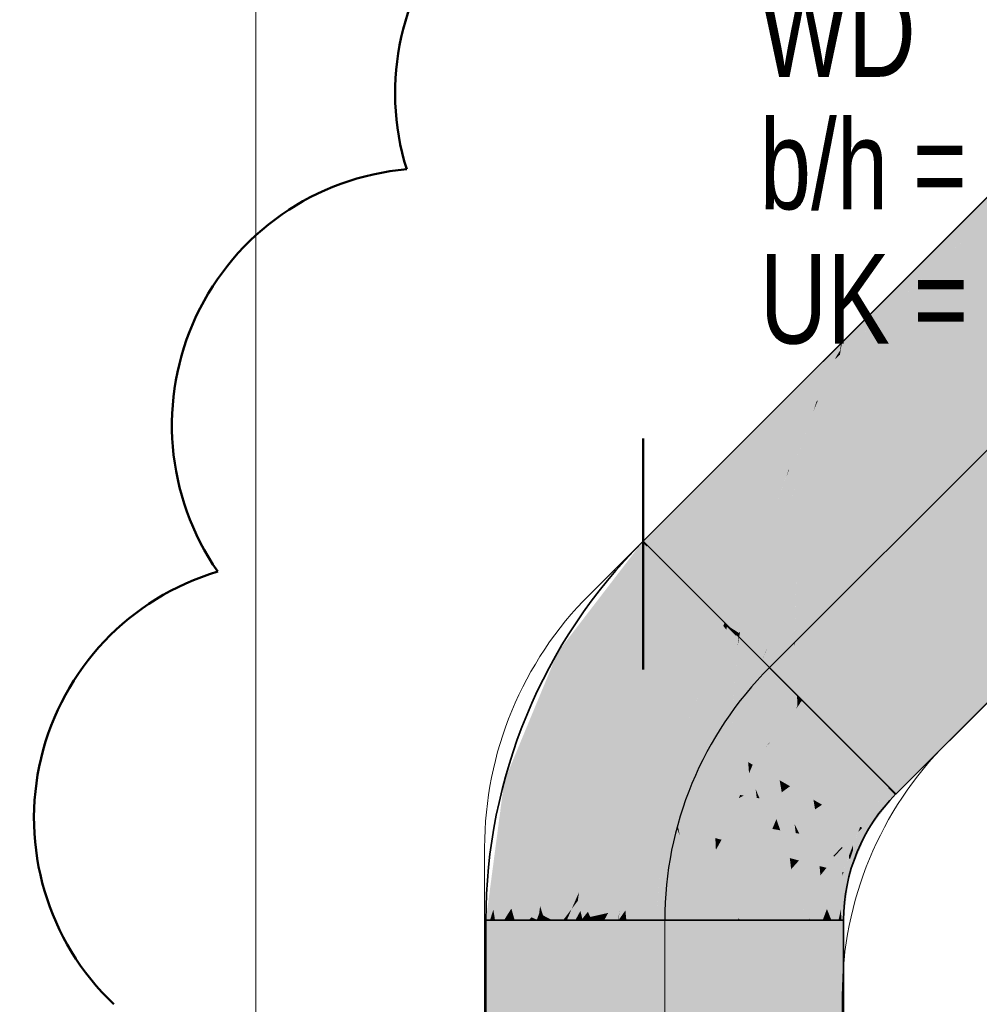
# Model space of a CAD drawing. Extents: x -357 to 533, y -64 to 530.
# Tile 80 of 135: x -93 to -72, y 267 to 289. Entities that reach past the tile are written whole.
import ezdxf
from ezdxf.lldxf.tags import DXFTag

# ---------------------------------------------------------------- set-up
doc = ezdxf.new("R2010")
doc.units = 0
doc.layers.get('0').update_dxf_attribs({"lineweight": 35})
for name, color, linetype, lineweight in [('5_EG-DURCHBRÜCHE', 7, 'Continuous', 25), ('5_EG-HLSE', 7, 'Continuous', 25), ('5_EG-NEU', 7, 'Continuous', 25), ('L_Index', 7, 'Continuous', 50)]:
    doc.layers.add(name, color=color, linetype=linetype, lineweight=lineweight)
for name, color, linetype, lineweight, true_color in [('L_Fortluft', 7, 'Continuous', 35, 0x993300), ('L_Fortluft-Shading', 7, 'Continuous', 35, 0x993300), ('X_Aenderungen', 4, 'Continuous', 50, 0x00ffff)]:
    doc.layers.add(name, color=color, linetype=linetype, lineweight=lineweight, true_color=true_color)
doc.styles.get("Standard").update_dxf_attribs({"font": 'arial.ttf'})
tags = doc.linetypes.add('ALL_S14', pattern=[0.002, 0.001, -0.001]).pattern_tags.tags
tags[6:7] = [DXFTag(74, 4), DXFTag(75, 0), DXFTag(340, '0'), DXFTag(46, 1.0), DXFTag(50, 0.0), DXFTag(44, 0.0), DXFTag(45, 0.0)]
tags[4:5] = [DXFTag(74, 4), DXFTag(75, 0), DXFTag(340, '0'), DXFTag(46, 1.0), DXFTag(50, 0.0), DXFTag(44, 0.0), DXFTag(45, 0.0)]
tags = doc.linetypes.add('ALL_S17', pattern=[0.0005, 0, -0.0005]).pattern_tags.tags
tags[6:7] = [DXFTag(74, 4), DXFTag(75, 0), DXFTag(340, '0'), DXFTag(46, 1.0), DXFTag(50, 0.0), DXFTag(44, 0.0), DXFTag(45, 0.0)]
tags[4:5] = [DXFTag(74, 4), DXFTag(75, 0), DXFTag(340, '0'), DXFTag(46, 1.0), DXFTag(50, 0.0), DXFTag(44, 0.0), DXFTag(45, 0.0)]
tags = doc.linetypes.add('STRICHPUNKT2', pattern=[12.7, 6.35, -3.175, 0, -3.175]).pattern_tags.tags
tags[10:11] = [DXFTag(74, 4), DXFTag(75, 0), DXFTag(340, '0'), DXFTag(46, 0.0), DXFTag(50, 0.0), DXFTag(44, 0.0), DXFTag(45, 0.0)]
tags[8:9] = [DXFTag(74, 4), DXFTag(75, 0), DXFTag(340, '0'), DXFTag(46, 0.0), DXFTag(50, 0.0), DXFTag(44, 0.0), DXFTag(45, 0.0)]
tags[6:7] = [DXFTag(74, 4), DXFTag(75, 0), DXFTag(340, '0'), DXFTag(46, 0.0), DXFTag(50, 0.0), DXFTag(44, 0.0), DXFTag(45, 0.0)]
tags[4:5] = [DXFTag(74, 4), DXFTag(75, 0), DXFTag(340, '0'), DXFTag(46, 0.0), DXFTag(50, 0.0), DXFTag(44, 0.0), DXFTag(45, 0.0)]

# ---------------------------------------------------------------- blocks, each defined once
blk = doc.blocks.new('Shading-A06HSW5YNL', base_point=(-74.685, 282.183))
at = {"layer": 'L_Fortluft-Shading', "color": 28, "true_color": 0x561c00}
for points in [[(-74.728, 281.947), (-69.206, 287.469), (-74.685, 282.183), (-69.303, 287.565)], [(-74.725, 282.009), (-74.717, 282.151), (-75.202, 281.474), (-79.137, 277.731)], [(-74.693, 282.141), (-74.717, 282.151), (-74.714, 282.027), (-74.725, 282.009)], [(-74.685, 282.183), (-74.717, 282.151), (-74.693, 282.141)], [(-74.725, 282.009), (-75.202, 281.474), (-74.823, 281.853)], [(-74.728, 281.947), (-74.725, 282.009), (-74.823, 281.853)], [(-74.725, 282.009), (-74.728, 281.947), (-74.714, 282.027)], [(-63.646, 281.908), (-63.742, 282.005), (-73.48, 272.074), (-73.576, 272.171)], [(-75.202, 281.474), (-79.137, 277.731), (-79.088, 277.683)], [(-79.04, 277.635), (-75.202, 281.474), (-79.088, 277.683)]]:
    blk.add_solid(points, dxfattribs=at)
at = {"layer": 'L_Fortluft-Shading', "color": 26, "true_color": 0x692300}
for points in [[(-74.731, 281.908), (-68.966, 287.228), (-74.728, 281.947), (-69.206, 287.469)], [(-75.125, 280.985), (-68.924, 287.186), (-74.838, 281.809), (-68.966, 287.228)], [(-73.576, 272.171), (-63.742, 282.005), (-67.874, 278.438), (-64.025, 282.287)], [(-75.102, 281.181), (-74.838, 281.809), (-78.758, 277.352), (-75.202, 281.474)], [(-74.823, 281.853), (-75.202, 281.474), (-74.838, 281.809)], [(-74.935, 281.53), (-74.838, 281.809), (-75.102, 281.181)], [(-74.728, 281.947), (-74.823, 281.853), (-74.731, 281.908), (-74.838, 281.809)], [(-78.758, 277.352), (-75.202, 281.474), (-79.04, 277.635)], [(-75.025, 281.27), (-74.935, 281.53), (-75.226, 280.884), (-75.102, 281.181)], [(-75.102, 281.181), (-78.758, 277.352), (-75.259, 280.851)], [(-75.226, 280.884), (-75.102, 281.181), (-75.259, 280.851)], [(-75.226, 280.884), (-75.125, 280.985), (-75.025, 281.27)], [(-67.874, 278.438), (-73.859, 272.453), (-73.637, 272.231)], [(-73.576, 272.171), (-67.874, 278.438), (-73.637, 272.231)]]:
    blk.add_solid(points, dxfattribs=at)
at = {"layer": 'L_Fortluft-Shading', "color": 26, "true_color": 0x7b2900}
for points in [[(-75.384, 279.827), (-68.474, 286.737), (-75.125, 280.985), (-68.924, 287.186)], [(-73.865, 272.459), (-73.859, 272.453), (-72.758, 274.453), (-64.474, 282.737)], [(-73.859, 272.453), (-67.874, 278.438), (-64.474, 282.737), (-64.282, 282.544)], [(-67.874, 278.438), (-64.025, 282.287), (-64.282, 282.544)], [(-75.226, 280.884), (-75.297, 280.214), (-75.125, 280.985)], [(-78.758, 277.352), (-75.33, 280.635), (-75.259, 280.851)], [(-75.226, 280.884), (-75.752, 279.459), (-75.297, 280.214), (-75.51, 279.701)], [(-75.433, 280.323), (-75.226, 280.884), (-75.33, 280.635)], [(-75.33, 280.635), (-75.226, 280.884), (-75.259, 280.851)], [(-78.758, 277.352), (-75.884, 279.331), (-75.33, 280.635), (-75.587, 280.021)], [(-75.871, 279.34), (-75.356, 280.556), (-75.587, 280.021)], [(-75.871, 279.34), (-75.585, 279.912), (-75.356, 280.556), (-75.433, 280.323)], [(-75.356, 280.556), (-75.33, 280.635), (-75.587, 280.021)], [(-75.51, 279.701), (-75.384, 279.827), (-75.297, 280.214)], [(-75.884, 279.331), (-75.871, 279.34), (-75.587, 280.021)], [(-75.871, 279.34), (-75.752, 279.459), (-75.585, 279.912)], [(-78.308, 276.903), (-75.887, 279.324), (-78.758, 277.352), (-75.884, 279.331)], [(-75.887, 279.324), (-75.871, 279.34), (-75.884, 279.331)], [(-74.308, 272.903), (-73.865, 272.459), (-72.758, 274.453)]]:
    blk.add_solid(points, dxfattribs=at)
at = {"layer": 'L_Fortluft-Shading', "color": 26, "true_color": 0x892d00}
for points in [[(-75.519, 278.52), (-67.889, 286.151), (-75.256, 279.955), (-68.474, 286.737)], [(-72.758, 274.453), (-64.474, 282.737), (-70.308, 278.074), (-65.06, 283.322)], [(-75.997, 278.042), (-75.583, 278.457), (-75.51, 279.701), (-75.384, 279.827)], [(-75.384, 279.827), (-75.583, 278.457), (-75.256, 279.955), (-75.519, 278.52)], [(-75.51, 279.701), (-75.752, 279.459), (-75.642, 279.252), (-76.069, 278.221)], [(-76.069, 278.221), (-75.752, 279.459), (-76.562, 277.478), (-75.871, 279.34)], [(-77.722, 276.317), (-75.887, 279.324), (-78.308, 276.903)], [(-77.722, 276.317), (-76.353, 278.041), (-75.887, 279.324), (-75.935, 279.169)], [(-76.069, 278.221), (-76.155, 277.885), (-75.642, 279.252), (-75.997, 278.042)], [(-75.935, 279.169), (-75.871, 279.34), (-75.887, 279.324)], [(-76.069, 278.221), (-76.562, 277.478), (-76.246, 277.794)], [(-76.155, 277.885), (-76.069, 278.221), (-76.246, 277.794)], [(-74.315, 272.909), (-70.308, 278.074), (-73.085, 275.298)], [(-74.315, 272.909), (-74.308, 272.903), (-70.308, 278.074), (-72.758, 274.453)], [(-76.353, 278.041), (-77.722, 276.317), (-76.721, 277.319)], [(-76.562, 277.478), (-76.353, 278.041), (-76.721, 277.319)], [(-74.894, 273.489), (-74.315, 272.909), (-73.085, 275.298)]]:
    blk.add_solid(points, dxfattribs=at)
at = {"layer": 'L_Fortluft-Shading', "color": 24, "true_color": 0x933100}
for points in [[(-75.685, 276.99), (-67.206, 285.469), (-75.519, 278.52), (-67.889, 286.151)], [(-70.308, 278.074), (-65.06, 283.322), (-66.698, 283.049), (-65.742, 284.005)], [(-73.085, 275.298), (-70.308, 278.074), (-70.233, 279.514), (-66.698, 283.049)], [(-75.576, 274.171), (-74.894, 273.489), (-70.233, 279.514), (-73.085, 275.298)], [(-75.583, 278.457), (-75.708, 276.967), (-75.519, 278.52), (-75.685, 276.99)], [(-76.304, 276.371), (-75.708, 276.967), (-75.997, 278.042), (-75.583, 278.457)], [(-76.408, 276.267), (-76.155, 277.885), (-76.767, 275.909), (-76.246, 277.794)], [(-76.155, 277.885), (-76.408, 276.267), (-75.997, 278.042), (-76.304, 276.371)], [(-76.532, 276.757), (-76.246, 277.794), (-76.996, 275.679), (-76.562, 277.478)], [(-76.996, 275.679), (-76.562, 277.478), (-77.25, 275.844), (-76.721, 277.319)], [(-76.996, 276.55), (-76.721, 277.319), (-77.312, 275.907), (-77.722, 276.317)], [(-76.532, 276.757), (-76.996, 275.679), (-76.966, 275.709)], [(-76.767, 275.909), (-76.532, 276.757), (-76.966, 275.709)], [(-77.25, 275.844), (-76.996, 276.55), (-77.312, 275.907)], [(-76.996, 275.679), (-77.25, 275.844), (-77.04, 275.635)]]:
    blk.add_solid(points, dxfattribs=at)
at = {"layer": 'L_Fortluft-Shading', "color": 24, "true_color": 0x983200}
for points in [[(-75.741, 275.47), (-66.474, 284.737), (-75.685, 276.99), (-67.206, 285.469)], [(-75.737, 275.356), (-66.474, 284.737), (-75.741, 275.47)], [(-66.474, 284.737), (-75.737, 275.356), (-66.698, 283.049), (-75.576, 274.171)], [(-66.474, 284.737), (-66.698, 283.049), (-65.875, 284.138)], [(-66.698, 283.049), (-65.742, 284.005), (-65.875, 284.138)], [(-76.375, 275.314), (-75.708, 276.967), (-76.304, 276.371)], [(-75.71, 276.913), (-75.708, 276.967), (-76.375, 275.306), (-76.375, 275.314)], [(-75.708, 276.967), (-75.751, 275.46), (-75.685, 276.99), (-75.741, 275.47)], [(-76.474, 275.068), (-76.308, 274.903), (-75.71, 276.913), (-75.751, 275.46)], [(-76.474, 275.068), (-76.375, 275.314), (-76.408, 276.267), (-76.304, 276.371)], [(-76.82, 275.415), (-76.475, 275.07), (-76.767, 275.909), (-76.408, 276.267)], [(-76.474, 275.068), (-76.408, 276.267), (-76.475, 275.07)], [(-76.989, 275.584), (-76.82, 275.415), (-76.966, 275.709), (-76.767, 275.909)], [(-76.996, 275.679), (-77.04, 275.635), (-77.004, 275.598)], [(-76.996, 275.679), (-77.004, 275.598), (-76.966, 275.709), (-76.989, 275.584)], [(-75.751, 275.46), (-76.308, 274.903), (-75.716, 274.311)], [(-75.751, 275.46), (-75.737, 275.356), (-75.741, 275.47)], [(-75.716, 274.311), (-75.694, 274.288), (-75.751, 275.46), (-75.737, 275.356)], [(-76.375, 275.314), (-76.474, 275.068), (-76.375, 275.306)], [(-75.694, 274.288), (-75.576, 274.171), (-75.737, 275.356)]]:
    blk.add_solid(points, dxfattribs=at)
blk = doc.blocks.new('Shading-A06HSW64NL', base_point=(-74.699, 269.249))
at = {"layer": 'L_Fortluft-Shading', "color": 28, "true_color": 0x561c00}
for points in [[(-81.016, 275.231), (-79.109, 277.662), (-81.046, 275.249), (-79.157, 277.711)], [(-81.016, 275.231), (-80.928, 275.181), (-79.109, 277.662), (-79.061, 277.614)], [(-79.109, 277.662), (-79.091, 277.685), (-79.157, 277.711), (-79.139, 277.734)], [(-79.061, 277.614), (-79.043, 277.638), (-79.109, 277.662), (-79.091, 277.685)], [(-81.016, 275.231), (-81.046, 275.249), (-82.231, 272.351), (-82.245, 272.355)], [(-82.114, 272.319), (-80.928, 275.181), (-82.231, 272.351), (-81.016, 275.231)], [(-82.647, 269.249), (-82.114, 272.319), (-82.231, 272.351)], [(-82.406, 271.047), (-82.231, 272.351), (-82.414, 271.07), (-82.245, 272.355)], [(-82.647, 269.249), (-82.563, 269.249), (-82.114, 272.319), (-82.486, 269.488)], [(-73.597, 272.15), (-74.236, 271.317), (-74.182, 271.285)], [(-74.118, 271.249), (-73.597, 272.15), (-74.182, 271.285)], [(-73.597, 272.15), (-74.118, 271.249), (-73.501, 272.054)], [(-73.597, 272.15), (-73.501, 272.054), (-73.579, 272.174), (-73.483, 272.077)], [(-74.44, 270.825), (-74.518, 270.284), (-74.182, 271.285), (-74.278, 270.862)], [(-74.44, 270.825), (-74.182, 271.285), (-74.236, 271.317)], [(-74.278, 270.862), (-74.118, 271.249), (-74.182, 271.285)], [(-82.647, 269.249), (-82.406, 271.047), (-82.654, 269.249), (-82.414, 271.07)], [(-74.518, 270.284), (-74.44, 270.825), (-74.609, 270.308)], [(-74.472, 270.728), (-74.44, 270.825), (-74.497, 270.688)], [(-74.609, 270.308), (-74.507, 270.62), (-74.65, 270.319), (-74.524, 270.623)], [(-74.524, 270.623), (-74.507, 270.62), (-74.497, 270.688), (-74.472, 270.728)], [(-74.728, 269.723), (-74.609, 270.308), (-74.65, 270.319)], [(-74.728, 269.723), (-74.654, 269.249), (-74.609, 270.308), (-74.618, 269.524)], [(-74.618, 269.524), (-74.518, 270.284), (-74.609, 270.308)], [(-74.714, 269.484), (-74.728, 269.723), (-74.767, 269.249), (-74.79, 269.249)], [(-74.654, 269.249), (-74.728, 269.723), (-74.699, 269.249)], [(-82.486, 269.488), (-82.563, 269.249), (-82.516, 269.263), (-82.519, 269.249)], [(-74.699, 269.249), (-74.714, 269.484), (-74.767, 269.249)], [(-82.519, 269.249), (-82.518, 269.249), (-82.516, 269.263)]]:
    blk.add_solid(points, dxfattribs=at)
at = {"layer": 'L_Fortluft-Shading', "color": 26, "true_color": 0x692300}
for points in [[(-79.039, 277.634), (-79.043, 277.638), (-79.061, 277.614)], [(-79.061, 277.614), (-78.778, 277.332), (-79.039, 277.634), (-78.76, 277.355)], [(-80.582, 274.981), (-79.061, 277.614), (-80.928, 275.181)], [(-79.061, 277.614), (-80.582, 274.981), (-78.778, 277.332)], [(-80.582, 274.981), (-80.928, 275.181), (-81.728, 272.216), (-82.114, 272.319)], [(-73.639, 272.234), (-73.862, 272.456), (-74.28, 271.342), (-74.582, 271.517)], [(-82.455, 269.287), (-82.114, 272.319), (-82.486, 269.488)], [(-82.455, 269.287), (-82.084, 269.512), (-82.114, 272.319), (-81.728, 272.216)], [(-74.28, 271.342), (-74.236, 271.317), (-73.656, 272.21), (-73.597, 272.15)], [(-73.597, 272.15), (-73.579, 272.174), (-73.656, 272.21), (-73.639, 272.234)], [(-74.549, 270.655), (-74.28, 271.342), (-74.913, 270.719), (-74.582, 271.517)], [(-74.439, 270.935), (-74.44, 270.825), (-74.325, 271.225), (-74.236, 271.317)], [(-74.236, 271.317), (-74.28, 271.342), (-74.325, 271.225)], [(-74.44, 270.825), (-74.439, 270.935), (-74.497, 270.688), (-74.533, 270.695)], [(-74.677, 270.327), (-74.549, 270.655), (-75.035, 270.423), (-74.913, 270.719)], [(-74.535, 270.689), (-74.677, 270.327), (-74.524, 270.623), (-74.65, 270.319)], [(-74.533, 270.695), (-74.535, 270.689), (-74.497, 270.688), (-74.524, 270.623)], [(-74.812, 269.249), (-74.677, 270.327), (-75.125, 269.745), (-75.035, 270.423)], [(-74.731, 269.898), (-74.728, 269.723), (-74.686, 270.254), (-74.65, 270.319)], [(-74.65, 270.319), (-74.677, 270.327), (-74.686, 270.254)], [(-75.025, 269.502), (-75.125, 269.745), (-75.121, 269.249), (-75.19, 269.249)], [(-74.812, 269.249), (-75.125, 269.745), (-74.922, 269.249)], [(-74.812, 269.249), (-74.79, 269.249), (-74.731, 269.898), (-74.728, 269.723)], [(-82.486, 269.488), (-82.516, 269.263), (-82.455, 269.287), (-82.512, 269.252)], [(-82.25, 269.249), (-82.084, 269.512), (-82.449, 269.249), (-82.455, 269.287)], [(-82.118, 269.249), (-82.084, 269.512), (-82.25, 269.249)], [(-75.121, 269.249), (-74.953, 269.249), (-75.025, 269.502), (-74.935, 269.279)], [(-82.516, 269.263), (-82.518, 269.249), (-82.512, 269.252)], [(-82.512, 269.252), (-82.518, 269.249), (-82.511, 269.249)], [(-82.449, 269.249), (-82.455, 269.287), (-82.511, 269.249), (-82.512, 269.252)], [(-74.953, 269.249), (-74.922, 269.249), (-74.935, 269.279)]]:
    blk.add_solid(points, dxfattribs=at)
at = {"layer": 'L_Fortluft-Shading', "color": 26, "true_color": 0x7a2800}
for points in [[(-80.032, 274.663), (-78.778, 277.332), (-80.582, 274.981)], [(-78.778, 277.332), (-80.032, 274.663), (-78.329, 276.882)], [(-78.755, 277.349), (-78.76, 277.355), (-78.778, 277.332)], [(-78.778, 277.332), (-78.329, 276.882), (-78.755, 277.349), (-78.311, 276.906)], [(-80.032, 274.663), (-80.582, 274.981), (-81.114, 272.051), (-81.728, 272.216)], [(-73.862, 272.456), (-74.311, 272.906), (-74.582, 271.517), (-75.133, 271.835)], [(-82.084, 269.512), (-81.114, 272.051), (-81.728, 272.216)], [(-82.084, 269.512), (-81.638, 269.317), (-81.114, 272.051), (-81.441, 269.566)], [(-75.256, 271.537), (-75.091, 271.144), (-75.133, 271.835), (-74.582, 271.517)], [(-75.256, 271.537), (-75.384, 271.228), (-74.958, 270.828), (-75.232, 270.876)], [(-75.091, 271.144), (-74.913, 270.719), (-74.582, 271.517)], [(-75.297, 270.887), (-75.384, 271.228), (-75.51, 270.925)], [(-75.232, 270.876), (-75.384, 271.228), (-75.297, 270.887)], [(-75.19, 270.464), (-75.297, 270.887), (-75.65, 270.587), (-75.51, 270.925)], [(-75.19, 270.464), (-75.035, 270.423), (-75.297, 270.887), (-75.232, 270.876)], [(-75.232, 270.876), (-75.035, 270.423), (-74.958, 270.828), (-74.913, 270.719)], [(-75.4, 269.249), (-75.19, 269.249), (-75.752, 269.81), (-75.65, 270.587)], [(-75.19, 269.249), (-75.125, 269.745), (-75.65, 270.587), (-75.19, 270.464)], [(-75.19, 270.464), (-75.171, 270.254), (-75.035, 270.423)], [(-75.171, 270.254), (-75.125, 269.745), (-75.035, 270.423)], [(-75.752, 269.81), (-75.826, 269.249), (-75.585, 269.543), (-75.717, 269.249)], [(-82.084, 269.512), (-82.118, 269.249), (-82.009, 269.249)], [(-82.009, 269.249), (-81.693, 269.249), (-82.084, 269.512), (-81.638, 269.317)], [(-81.441, 269.566), (-81.638, 269.317), (-81.462, 269.405), (-81.513, 269.262)], [(-75.585, 269.543), (-75.717, 269.249), (-75.433, 269.302), (-75.417, 269.249)], [(-81.638, 269.317), (-81.693, 269.249), (-81.513, 269.262), (-81.518, 269.249)], [(-81.518, 269.249), (-81.483, 269.249), (-81.513, 269.262)], [(-81.513, 269.262), (-81.483, 269.249), (-81.462, 269.405)], [(-75.417, 269.249), (-75.4, 269.249), (-75.433, 269.302)]]:
    blk.add_solid(points, dxfattribs=at)
at = {"layer": 'L_Fortluft-Shading', "color": 26, "true_color": 0x882d00}
for points in [[(-79.314, 274.249), (-78.329, 276.882), (-80.032, 274.663)], [(-78.329, 276.882), (-79.314, 274.249), (-77.743, 276.296)], [(-78.304, 276.899), (-78.311, 276.906), (-78.329, 276.882)], [(-78.329, 276.882), (-77.743, 276.296), (-78.304, 276.899), (-77.725, 276.32)], [(-79.314, 274.249), (-80.032, 274.663), (-80.313, 271.837), (-81.114, 272.051)], [(-75.519, 272.68), (-75.466, 272.475), (-74.915, 273.468)], [(-75.466, 272.475), (-75.429, 272.337), (-74.915, 273.468), (-74.897, 273.491)], [(-75.429, 272.337), (-75.133, 271.835), (-74.897, 273.491), (-74.311, 272.906)], [(-75.583, 272.597), (-75.85, 272.249), (-75.48, 272.035)], [(-75.583, 272.597), (-75.429, 272.337), (-75.519, 272.68)], [(-75.48, 272.035), (-75.327, 271.947), (-75.583, 272.597), (-75.429, 272.337)], [(-75.327, 271.947), (-75.133, 271.835), (-75.429, 272.337)], [(-75.747, 271.397), (-75.85, 272.249), (-75.997, 271.894)], [(-75.85, 272.249), (-75.747, 271.397), (-75.384, 271.228), (-75.51, 270.925)], [(-75.85, 272.249), (-75.384, 271.228), (-75.48, 272.035)], [(-81.114, 272.051), (-81.441, 269.566), (-80.313, 271.837), (-81.399, 269.434)], [(-75.48, 272.035), (-75.384, 271.228), (-75.327, 271.947), (-75.256, 271.537)], [(-75.327, 271.947), (-75.29, 271.732), (-75.133, 271.835)], [(-80.671, 269.648), (-80.313, 271.837), (-81.375, 269.36), (-81.399, 269.434)], [(-80.313, 271.837), (-80.671, 269.648), (-80.571, 269.879)], [(-76.155, 271.513), (-75.747, 271.397), (-75.997, 271.894)], [(-75.29, 271.732), (-75.256, 271.537), (-75.133, 271.835)], [(-76.155, 271.513), (-76.246, 271.294), (-76.069, 271.263)], [(-75.747, 271.397), (-76.155, 271.513), (-75.724, 271.202), (-76.069, 271.263)], [(-76.246, 271.294), (-76.45, 270.802), (-76.069, 271.263), (-75.856, 270.642)], [(-76.069, 271.263), (-75.856, 270.642), (-75.724, 271.202), (-75.65, 270.587)], [(-75.642, 271.187), (-75.747, 271.397), (-75.724, 271.202)], [(-75.51, 270.925), (-75.642, 271.187), (-75.65, 270.587), (-75.724, 271.202)], [(-76.099, 269.249), (-75.826, 269.249), (-76.562, 269.949), (-76.45, 270.802)], [(-75.826, 269.249), (-75.752, 269.81), (-76.45, 270.802), (-75.856, 270.642)], [(-75.856, 270.642), (-75.825, 270.393), (-75.65, 270.587)], [(-75.825, 270.393), (-75.752, 269.81), (-75.65, 270.587)], [(-76.562, 269.949), (-76.654, 269.249), (-76.353, 269.633), (-76.512, 269.249)], [(-80.671, 269.648), (-80.597, 269.685), (-80.571, 269.879)], [(-81.399, 269.434), (-81.441, 269.566), (-81.422, 269.384), (-81.462, 269.405)], [(-80.671, 269.648), (-81.375, 269.36), (-81.319, 269.329)], [(-81.258, 269.298), (-80.671, 269.648), (-81.319, 269.329)], [(-80.671, 269.648), (-81.258, 269.298), (-80.928, 269.249), (-81.166, 269.249)], [(-80.671, 269.648), (-80.928, 269.249), (-80.734, 269.504)], [(-80.928, 269.249), (-80.845, 269.249), (-80.734, 269.504)], [(-80.845, 269.249), (-80.654, 269.249), (-80.734, 269.504), (-80.597, 269.685)], [(-80.734, 269.504), (-80.597, 269.685), (-80.671, 269.648)], [(-76.512, 269.249), (-76.099, 269.249), (-76.353, 269.633)], [(-81.462, 269.405), (-81.483, 269.249), (-81.422, 269.384)], [(-81.36, 269.309), (-81.375, 269.36), (-81.483, 269.249), (-81.422, 269.384)], [(-81.483, 269.249), (-81.34, 269.249), (-81.36, 269.309)], [(-81.375, 269.36), (-81.399, 269.434), (-81.422, 269.384)], [(-81.375, 269.36), (-81.36, 269.309), (-81.319, 269.329)], [(-81.36, 269.309), (-81.34, 269.249), (-81.319, 269.329), (-81.258, 269.298)], [(-81.258, 269.298), (-81.34, 269.249), (-81.166, 269.249)]]:
    blk.add_solid(points, dxfattribs=at)
at = {"layer": 'L_Fortluft-Shading', "color": 24, "true_color": 0x933100}
for points in [[(-79.314, 274.249), (-78.479, 273.766), (-77.743, 276.296), (-77.729, 276.307)], [(-77.838, 274.602), (-77.729, 276.307), (-78.479, 273.766)], [(-77.838, 274.602), (-77.343, 275.837), (-77.729, 276.307), (-77.72, 276.313)], [(-77.729, 276.307), (-77.725, 276.32), (-77.743, 276.296)], [(-77.72, 276.313), (-77.725, 276.32), (-77.729, 276.307)], [(-77.719, 276.314), (-77.725, 276.32), (-77.72, 276.313)], [(-77.343, 275.837), (-77.314, 275.909), (-77.72, 276.313), (-77.719, 276.314)], [(-77.278, 275.755), (-77.261, 275.814), (-77.343, 275.837), (-77.326, 275.879)], [(-77.261, 275.814), (-77.251, 275.846), (-77.326, 275.879), (-77.314, 275.909)], [(-77.278, 275.755), (-77.343, 275.837), (-77.76, 274.704), (-77.838, 274.602)], [(-77.76, 274.704), (-77.484, 275.063), (-77.278, 275.755)], [(-77.261, 275.814), (-77.484, 275.063), (-77.061, 275.614)], [(-77.251, 275.846), (-77.261, 275.814), (-77.043, 275.638), (-77.061, 275.614)], [(-78.479, 273.766), (-79.314, 274.249), (-79.382, 271.587), (-80.313, 271.837)], [(-75.685, 274.036), (-75.683, 274.023), (-75.597, 274.15)], [(-75.597, 274.15), (-75.683, 274.023), (-75.596, 274.149)], [(-75.596, 274.149), (-75.683, 274.023), (-74.915, 273.468), (-75.519, 272.68)], [(-75.597, 274.15), (-75.596, 274.149), (-75.579, 274.174)], [(-75.579, 274.174), (-75.596, 274.149), (-74.897, 273.491), (-74.915, 273.468)], [(-76.184, 272.77), (-75.708, 274.005), (-76.304, 273.229)], [(-75.708, 274.005), (-76.184, 272.77), (-75.85, 272.249), (-76.083, 272.383)], [(-75.708, 274.005), (-75.85, 272.249), (-75.583, 272.597)], [(-75.685, 274.036), (-75.708, 274.005), (-75.683, 274.023), (-75.707, 273.988)], [(-75.707, 273.988), (-75.583, 272.597), (-75.683, 274.023), (-75.519, 272.68)], [(-76.408, 273.093), (-76.288, 272.501), (-76.304, 273.229), (-76.184, 272.77)], [(-76.686, 272.731), (-76.288, 272.501), (-76.408, 273.093)], [(-76.619, 272.183), (-76.686, 272.731), (-76.767, 272.536)], [(-76.686, 272.731), (-76.619, 272.183), (-76.155, 271.513), (-76.246, 271.294)], [(-76.686, 272.731), (-76.155, 271.513), (-76.288, 272.501)], [(-76.184, 272.77), (-76.288, 272.501), (-76.083, 272.383)], [(-76.767, 272.536), (-76.966, 272.054), (-76.619, 272.183), (-76.887, 272.04)], [(-76.288, 272.501), (-76.155, 271.513), (-76.083, 272.383), (-75.997, 271.894)], [(-76.083, 272.383), (-76.036, 272.113), (-75.85, 272.249)], [(-76.619, 272.183), (-76.887, 272.04), (-76.595, 271.988)], [(-76.532, 271.977), (-76.619, 272.183), (-76.595, 271.988)], [(-76.036, 272.113), (-75.997, 271.894), (-75.85, 272.249)], [(-77.382, 271.051), (-76.66, 270.858), (-76.996, 271.981)], [(-76.966, 272.054), (-76.996, 271.981), (-76.887, 272.04)], [(-76.887, 272.04), (-76.996, 271.981), (-76.45, 270.802), (-76.66, 270.858)], [(-76.887, 272.04), (-76.45, 270.802), (-76.595, 271.988)], [(-76.246, 271.294), (-76.532, 271.977), (-76.45, 270.802), (-76.595, 271.988)], [(-79.382, 271.587), (-80.313, 271.837), (-80.453, 269.618), (-80.571, 269.879)], [(-80.372, 269.439), (-79.527, 270.485), (-80.453, 269.618), (-79.382, 271.587)], [(-76.973, 269.249), (-76.654, 269.249), (-77.484, 270.271), (-77.382, 271.051)], [(-76.654, 269.249), (-76.562, 269.949), (-77.382, 271.051), (-76.66, 270.858)], [(-76.66, 270.858), (-76.63, 270.577), (-76.45, 270.802)], [(-76.63, 270.577), (-76.562, 269.949), (-76.45, 270.802)], [(-80.07, 269.38), (-79.527, 270.485), (-80.319, 269.324), (-80.372, 269.439)], [(-80.07, 269.38), (-79.919, 269.414), (-79.527, 270.485), (-79.586, 270.031)], [(-77.484, 270.271), (-77.619, 269.249), (-77.278, 269.859), (-77.453, 269.249)], [(-79.919, 269.414), (-79.66, 269.472), (-79.586, 270.031)], [(-80.571, 269.879), (-80.597, 269.685), (-80.453, 269.618), (-80.54, 269.458)], [(-77.278, 269.859), (-77.453, 269.249), (-76.996, 269.296), (-77.02, 269.249)], [(-80.597, 269.685), (-80.654, 269.249), (-80.54, 269.458)], [(-80.497, 269.284), (-80.372, 269.439), (-80.54, 269.458), (-80.453, 269.618)], [(-79.699, 269.249), (-79.66, 269.472), (-80.008, 269.249), (-79.919, 269.414)], [(-79.689, 269.249), (-79.66, 269.472), (-79.699, 269.249)], [(-80.54, 269.458), (-80.654, 269.249), (-80.497, 269.284)], [(-80.497, 269.284), (-80.654, 269.249), (-80.489, 269.249)], [(-80.372, 269.439), (-80.497, 269.284), (-80.319, 269.324)], [(-80.489, 269.249), (-80.285, 269.249), (-80.497, 269.284), (-80.319, 269.324)], [(-80.285, 269.249), (-80.135, 269.249), (-80.319, 269.324), (-80.07, 269.38)], [(-80.008, 269.249), (-79.919, 269.414), (-80.135, 269.249), (-80.07, 269.38)], [(-77.02, 269.249), (-76.973, 269.249), (-76.996, 269.296)]]:
    blk.add_solid(points, dxfattribs=at)
at = {"layer": 'L_Fortluft-Shading', "color": 24, "true_color": 0x983200}
for points in [[(-77.484, 275.063), (-77.708, 273.321), (-77.045, 275.628), (-77.582, 273.249)], [(-77.295, 273.623), (-77.045, 275.628), (-77.582, 273.249)], [(-77.484, 275.063), (-77.045, 275.628), (-77.061, 275.614)], [(-77.295, 273.623), (-77.004, 275.599), (-77.045, 275.628), (-77.039, 275.634)], [(-77.004, 275.599), (-77.295, 273.623), (-77.021, 275.387)], [(-76.821, 275.415), (-76.99, 275.585), (-77.144, 273.819), (-77.021, 275.387)], [(-77.045, 275.628), (-77.043, 275.638), (-77.061, 275.614)], [(-77.039, 275.634), (-77.043, 275.638), (-77.045, 275.628)], [(-76.99, 275.585), (-77.004, 275.599), (-77.021, 275.387)], [(-77.021, 275.387), (-77.295, 273.623), (-77.1, 274.384), (-77.199, 273.749)], [(-76.821, 275.415), (-77.144, 273.819), (-76.944, 274.08)], [(-76.944, 274.08), (-76.707, 274.389), (-76.821, 275.415), (-76.475, 275.07)], [(-77.484, 275.063), (-77.76, 274.704), (-77.708, 273.321), (-78.051, 273.519)], [(-76.707, 274.389), (-76.311, 274.906), (-76.475, 275.07)], [(-76.416, 274.294), (-76.311, 274.906), (-76.707, 274.389)], [(-76.311, 274.906), (-76.416, 274.294), (-75.716, 274.311), (-75.71, 274.064)], [(-78.174, 273.591), (-77.902, 274.278), (-78.479, 273.766), (-77.838, 274.602)], [(-77.902, 274.278), (-77.803, 274.527), (-77.838, 274.602), (-77.76, 274.704)], [(-78.051, 273.519), (-77.803, 274.527), (-78.174, 273.591)], [(-77.199, 273.749), (-77.144, 273.819), (-77.1, 274.384)], [(-76.852, 273.323), (-76.46, 274.039), (-76.944, 274.08), (-76.707, 274.389)], [(-76.707, 274.389), (-76.46, 274.039), (-76.475, 274.314)], [(-76.46, 274.039), (-76.416, 274.294), (-76.475, 274.314)], [(-76.408, 273.093), (-76.416, 274.294), (-76.46, 274.039)], [(-76.408, 273.093), (-76.305, 273.237), (-76.416, 274.294), (-76.375, 274.281)], [(-76.305, 273.237), (-75.71, 274.064), (-76.375, 274.281)], [(-75.716, 274.311), (-75.708, 274.005), (-75.694, 274.288), (-75.685, 274.036)], [(-75.685, 274.036), (-75.579, 274.174), (-75.694, 274.288)], [(-77.058, 272.946), (-76.852, 273.323), (-77.144, 273.819), (-76.944, 274.08)], [(-76.686, 272.731), (-76.46, 274.039), (-76.787, 272.789), (-76.852, 273.323)], [(-76.46, 274.039), (-76.686, 272.731), (-76.408, 273.093)], [(-75.708, 274.005), (-75.71, 274.064), (-76.304, 273.229), (-76.305, 273.237)], [(-79.382, 271.587), (-78.678, 271.399), (-78.479, 273.766), (-78.428, 272.487)], [(-78.174, 273.591), (-78.479, 273.766), (-78.428, 272.487)], [(-77.129, 272.987), (-77.199, 273.749), (-77.295, 273.623)], [(-77.1, 273.371), (-77.144, 273.819), (-77.199, 273.749)], [(-77.129, 272.987), (-77.058, 272.946), (-77.199, 273.749), (-77.1, 273.371)], [(-78.306, 271.823), (-78.051, 273.519), (-78.428, 272.487), (-78.174, 273.591)], [(-78.369, 271.351), (-77.745, 272.856), (-78.051, 273.519), (-77.708, 273.321)], [(-78.297, 271.836), (-78.051, 273.519), (-78.306, 271.823)], [(-77.295, 273.623), (-77.582, 273.249), (-77.129, 272.987)], [(-77.521, 271.089), (-77.382, 271.051), (-77.745, 272.856), (-77.582, 273.249)], [(-77.735, 272.985), (-77.745, 272.856), (-77.582, 273.249)], [(-77.708, 273.321), (-77.735, 272.985), (-77.582, 273.249)], [(-77.582, 273.249), (-77.382, 271.051), (-77.021, 272.366), (-76.996, 271.981)], [(-77.582, 273.249), (-77.021, 272.366), (-77.129, 272.987)], [(-76.852, 273.323), (-77.058, 272.946), (-76.787, 272.789)], [(-76.305, 273.237), (-76.408, 273.093), (-76.304, 273.229)], [(-77.745, 272.856), (-78.369, 271.351), (-77.521, 271.089), (-78.348, 271.31)], [(-77.021, 272.366), (-77.058, 272.946), (-77.129, 272.987)], [(-76.787, 272.789), (-77.058, 272.946), (-76.966, 272.054), (-77.021, 272.366)], [(-76.787, 272.789), (-76.966, 272.054), (-76.767, 272.536)], [(-76.787, 272.789), (-76.775, 272.64), (-76.686, 272.731)], [(-76.775, 272.64), (-76.767, 272.536), (-76.686, 272.731)], [(-78.428, 272.487), (-78.678, 271.399), (-78.396, 271.679), (-78.587, 271.374)], [(-78.306, 271.823), (-78.428, 272.487), (-78.396, 271.679)], [(-77.021, 272.366), (-76.996, 271.981), (-76.966, 272.054)], [(-78.587, 271.374), (-78.382, 271.319), (-78.396, 271.679)], [(-78.382, 271.319), (-78.306, 271.823), (-78.396, 271.679)], [(-78.369, 271.351), (-78.297, 271.836), (-78.382, 271.319), (-78.306, 271.823)], [(-79.502, 270.241), (-79.382, 271.587), (-79.527, 270.485)], [(-79.382, 271.587), (-79.502, 270.241), (-78.682, 271.343), (-79.463, 269.85)], [(-79.382, 271.587), (-78.682, 271.343), (-78.678, 271.399)], [(-79.533, 269.469), (-78.74, 270.581), (-79.553, 269.678), (-78.682, 271.343)], [(-78.763, 269.896), (-78.84, 269.249), (-78.382, 271.319), (-78.654, 269.249)], [(-78.74, 270.581), (-78.802, 269.749), (-78.587, 271.374), (-78.763, 269.896)], [(-78.587, 271.374), (-78.763, 269.896), (-78.382, 271.319)], [(-78.587, 271.374), (-78.678, 271.399), (-78.74, 270.581)], [(-78.382, 271.319), (-78.654, 269.249), (-78.297, 271.039), (-78.476, 269.249)], [(-78.369, 271.351), (-78.382, 271.319), (-78.348, 271.31)], [(-78.382, 271.319), (-78.297, 271.039), (-78.317, 271.144)], [(-78.382, 271.319), (-78.317, 271.144), (-78.348, 271.31)], [(-78.317, 271.144), (-77.521, 271.089), (-78.348, 271.31)], [(-78.476, 269.249), (-77.961, 269.249), (-78.297, 271.039)], [(-78.317, 271.144), (-77.619, 269.249), (-77.521, 271.089), (-77.484, 270.271)], [(-77.961, 269.249), (-77.619, 269.249), (-78.317, 271.144)], [(-77.521, 271.089), (-77.509, 270.824), (-77.382, 271.051)], [(-77.509, 270.824), (-77.484, 270.271), (-77.382, 271.051)], [(-78.996, 269.249), (-78.74, 270.581), (-79.512, 269.249), (-79.533, 269.469)], [(-78.84, 269.249), (-78.74, 270.581), (-78.996, 269.249)], [(-79.586, 270.031), (-79.553, 269.678), (-79.527, 270.485), (-79.502, 270.241)], [(-79.502, 270.241), (-79.553, 269.678), (-79.463, 269.85)], [(-79.66, 269.472), (-79.553, 269.678), (-79.586, 270.031)], [(-78.802, 269.749), (-78.84, 269.249), (-78.763, 269.896)], [(-79.66, 269.472), (-79.689, 269.249), (-79.553, 269.678), (-79.533, 269.469)], [(-79.533, 269.469), (-79.689, 269.249), (-79.512, 269.249)]]:
    blk.add_solid(points, dxfattribs=at)
blk = doc.blocks.new('Shading-A06HSW66NL', base_point=(-74.838, 239.425))
at = {"layer": 'L_Fortluft-Shading', "color": 38, "true_color": 0x5d1f00}
blk.add_solid([(-82.638, 239.425), (-82.41, 239.425), (-82.638, 269.249), (-82.41, 269.249)], dxfattribs=at)
at = {"layer": 'L_Fortluft-Shading', "color": 26, "true_color": 0x6f2500}
blk.add_solid([(-82.41, 239.425), (-81.926, 239.425), (-82.41, 269.249), (-81.926, 269.249)], dxfattribs=at)
at = {"layer": 'L_Fortluft-Shading', "color": 26, "true_color": 0x802a00}
blk.add_solid([(-81.926, 239.425), (-81.219, 239.425), (-81.926, 269.249), (-81.219, 269.249)], dxfattribs=at)
at = {"layer": 'L_Fortluft-Shading', "color": 24, "true_color": 0x8d2f00}
for points in [[(-81.219, 269.249), (-81.219, 239.425), (-80.37, 269.249), (-80.37, 239.425)], [(-80.37, 239.425), (-80.337, 239.425), (-80.37, 269.249), (-80.337, 269.249)]]:
    blk.add_solid(points, dxfattribs=at)
at = {"layer": 'L_Fortluft-Shading', "color": 24, "true_color": 0x953100}
for points in [[(-80.337, 269.249), (-80.337, 239.425), (-79.553, 269.249), (-79.553, 239.425)], [(-79.553, 239.425), (-79.341, 239.425), (-79.553, 269.249), (-79.341, 269.249)]]:
    blk.add_solid(points, dxfattribs=at)
at = {"layer": 'L_Fortluft-Shading', "color": 24, "true_color": 0x983200}
for points in [[(-79.341, 269.249), (-79.341, 239.425), (-78.74, 269.249), (-78.74, 239.425)], [(-78.74, 239.425), (-78.297, 239.425), (-78.74, 269.249), (-78.297, 269.249)]]:
    blk.add_solid(points, dxfattribs=at)
at = {"layer": 'L_Fortluft-Shading', "color": 24, "true_color": 0x973200}
blk.add_solid([(-78.297, 239.425), (-77.278, 239.425), (-78.297, 269.249), (-77.278, 269.249)], dxfattribs=at)
at = {"layer": 'L_Fortluft-Shading', "color": 24, "true_color": 0x903000}
blk.add_solid([(-77.278, 239.425), (-76.353, 239.425), (-77.278, 269.249), (-76.353, 269.249)], dxfattribs=at)
at = {"layer": 'L_Fortluft-Shading', "color": 26, "true_color": 0x842c00}
blk.add_solid([(-76.353, 239.425), (-75.585, 239.425), (-76.353, 269.249), (-75.585, 269.249)], dxfattribs=at)
at = {"layer": 'L_Fortluft-Shading', "color": 26, "true_color": 0x752700}
blk.add_solid([(-75.585, 239.425), (-75.025, 239.425), (-75.585, 269.249), (-75.025, 269.249)], dxfattribs=at)
at = {"layer": 'L_Fortluft-Shading', "color": 38, "true_color": 0x632100}
for points in [[(-75.025, 269.249), (-75.025, 239.425), (-74.838, 269.249), (-74.838, 239.425)], [(-74.838, 239.425), (-74.714, 239.425), (-74.838, 269.249), (-74.714, 269.249)]]:
    blk.add_solid(points, dxfattribs=at)
at = {"layer": 'L_Fortluft-Shading', "color": 28, "true_color": 0x4f1a00}
blk.add_solid([(-74.714, 239.425), (-74.67, 239.425), (-74.714, 269.249), (-74.67, 269.249)], dxfattribs=at)
blk = doc.blocks.new('Referenz-A06HSW74NL', base_point=(-327.48, -41.15))
at = {"layer": '5_EG-HLSE', "color": 0, "linetype": 'ALL_S14', "lineweight": 13, "ltscale": 0.13}
for p, q in [((-80.339, 276.534), (-68.077, 288.796)), ((-72.339, 273.221), (-61.825, 283.735)), ((-82.682, 270.877), (-82.682, 218.871)), ((-74.872, 270.688), (-74.682, 270.877)), ((-74.682, 267.564), (-74.682, 218.874))]:
    blk.add_line(p, q, dxfattribs=at)
for centre in [(-74.682, 270.877), (-66.682, 267.564)]:
    blk.add_ellipse(centre, major_axis=(-5.657, 5.657), ratio=1, start_param=0, end_param=0.785398, dxfattribs=at)
at = {"layer": '5_EG-NEU', "color": 0, "linetype": 'ALL_S17', "lineweight": 13, "ltscale": 0.13}
blk.add_line((-87.797, 291.625), (-87.797, 231.079), dxfattribs=at)
at = {"layer": '5_EG-DURCHBRÜCHE', "color": 0, "lineweight": 18, "char_height": 2, "attachment_point": 1}
for s, insert in [('{\\W0.75;\\fArial;WD}', (-76.529, 290.124)), ('{\\W0.74;\\fArial;b/h}', (-76.529, 287.16)), ('{\\W0.74;\\fArial;=}', (-73.105, 287.16)), ('{\\W0.75;\\fArial;UK}', (-76.529, 284.156)), ('{\\W0.75;\\fArial;=}', (-73.088, 284.156))]:
    blk.add_mtext(s, dxfattribs=dict(at, insert=insert))
blk = doc.blocks.new('Revisionswolke-A06HSW9QNL', base_point=(-94.46, 206.672))
at = {"color": 0, "linetype": 'ByBlock', "lineweight": -2, "ltscale": 0.5}
for centre, major_axis, end_param in [((-78.951, 287.763), (1.215, 5.604), 2.086376), ((-83.926, 280.328), (-0.499, 5.729), 2.089801), ((-87.007, 271.538), (-1.646, 5.515), 2.090798)]:
    blk.add_ellipse(centre, major_axis=major_axis, ratio=1, start_param=0, end_param=end_param, dxfattribs=at)
blk = doc.blocks.new('Bogen-A06HSWA0NL', base_point=(-82.654, 269.249))
at = {"color": 0, "linetype": 'ByBlock', "lineweight": -2, "ltscale": 0.35}
for p, q in [((-73.483, 272.077), (-79.139, 277.734)), ((-74.654, 269.249), (-82.654, 269.249))]:
    blk.add_line(p, q, dxfattribs=at)
for major_axis in [(-8.485, 8.485), (-2.828, 2.828)]:
    blk.add_ellipse((-70.654, 269.249), major_axis=major_axis, ratio=1, start_param=0, end_param=0.785398, dxfattribs=at)
at = {"color": 0, "linetype": 'STRICHPUNKT2', "lineweight": 25, "ltscale": 0.25}
blk.add_ellipse((-70.654, 269.249), major_axis=(-5.657, 5.657), ratio=1, start_param=0, end_param=0.785398, dxfattribs=at)
blk = doc.blocks.new('Wickelfalzrohr-A06HSWAENL', base_point=(-79.137, 272.074))
at = {"color": 0, "linetype": 'ByBlock', "lineweight": -2, "ltscale": 0.35}
for p, q in [((-69.303, 287.565), (-79.137, 277.731)), ((-67.646, 285.908), (-69.303, 287.565)), ((-65.303, 283.565), (-67.646, 285.908)), ((-63.646, 281.908), (-65.303, 283.565)), ((-73.48, 272.074), (-63.646, 281.908)), ((-77.48, 276.074), (-79.137, 277.731)), ((-75.137, 273.731), (-77.48, 276.074)), ((-73.48, 272.074), (-75.137, 273.731))]:
    blk.add_line(p, q, dxfattribs=at)
at = {"color": 0, "linetype": 'STRICHPUNKT2', "lineweight": 5, "ltscale": 0.13}
blk.add_line((-76.308, 274.903), (-66.474, 284.737), dxfattribs=at)
blk = doc.blocks.new('Wickelfalzrohr-A06HSWAKNL', base_point=(-82.654, 239.425))
at = {"color": 0, "linetype": 'ByBlock', "lineweight": -2, "ltscale": 0.35}
for p, q in [((-82.654, 269.249), (-82.654, 239.425)), ((-82.654, 269.249), (-80.311, 269.249)), ((-80.311, 269.249), (-76.997, 269.249)), ((-76.997, 269.249), (-74.654, 269.249)), ((-74.654, 239.425), (-74.654, 269.249))]:
    blk.add_line(p, q, dxfattribs=at)
at = {"color": 0, "linetype": 'STRICHPUNKT2', "lineweight": 5, "ltscale": 0.13}
blk.add_line((-78.654, 269.249), (-78.654, 239.425), dxfattribs=at)

msp = doc.modelspace()

# ---------------------------------------------------------------- linework, layer by layer
at = {"layer": 'L_Index', "linetype": 'STRICHPUNKT2', "ltscale": 0.5}
msp.add_line((-79.139, 280.033), (-79.139, 274.861), dxfattribs=at)

# ---------------------------------------------------------------- block references
at = {"color": 251, "lineweight": 25, "ltscale": 0.25, "true_color": 0x585858}
msp.add_blockref('Referenz-A06HSW74NL', (-327.48, -41.15), dxfattribs=at)
at = {"layer": 'L_Fortluft'}
for name, p in [('Shading-A06HSW5YNL', (-74.685, 282.183)), ('Shading-A06HSW64NL', (-74.699, 269.249)), ('Shading-A06HSW66NL', (-74.838, 239.425))]:
    msp.add_blockref(name, p, dxfattribs=at)
at = {"layer": 'L_Fortluft', "ltscale": 0.35}
for name, p in [('Wickelfalzrohr-A06HSWAENL', (-79.137, 272.074)), ('Bogen-A06HSWA0NL', (-82.654, 269.249)), ('Wickelfalzrohr-A06HSWAKNL', (-82.654, 239.425))]:
    msp.add_blockref(name, p, dxfattribs=at)
at = {"layer": 'X_Aenderungen', "color": 1, "ltscale": 0.5, "true_color": 0xff0000}
msp.add_blockref('Revisionswolke-A06HSW9QNL', (-94.46, 206.672), dxfattribs=at)

doc.saveas('drawing.dxf')
